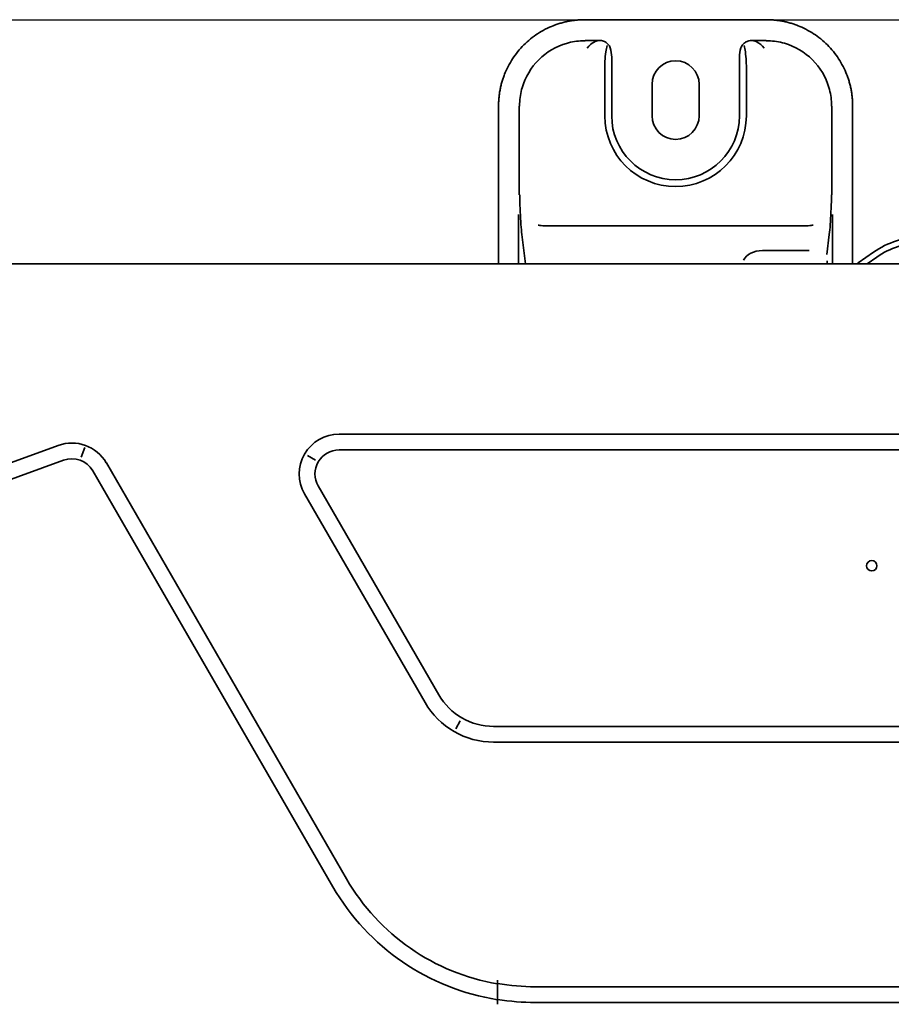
# Model space of a CAD drawing. Header units: millimetres. Extents: x -56303 to -45239, y -20463 to -4540.
# Tile 132 of 256: x -51787 to -51765, y -15882 to -15857. Entities that reach past the tile are written whole.
import ezdxf

# ---------------------------------------------------------------- set-up
doc = ezdxf.new("R2010")
doc.units = ezdxf.units.MM
doc.layers.add('_HVAC_podkład', color=8, linetype='Continuous')
doc.layers.add('_HVAC_urzadzenia', color=220, linetype='Continuous', lineweight=35)

# ---------------------------------------------------------------- blocks, each defined once
blk = doc.blocks.new('A$C41852E73')
at = {"linetype": 'Continuous'}
for p, q in [((23.869, 57.895), (22.463, 57.895)), ((27.071, 57.895), (23.869, 57.895)), ((22.835, 57.368), (22.471, 57.368)), ((27.064, 57.368), (26.701, 57.368)), ((23.144, 56.945), (23.144, 55.453)), ((26.391, 55.453), (26.391, 56.945)), ((22.97, 56.701), (22.97, 55.453)), ((26.564, 55.453), (26.564, 56.701)), ((24.168, 56.251), (24.168, 55.453)), ((25.366, 55.453), (25.366, 56.251)), ((20.271, 55.702), (20.271, 51.692)), ((20.796, 55.702), (20.796, 53.449)), ((28.739, 53.449), (28.739, 55.702)), ((29.264, 51.692), (29.264, 55.702)), ((20.779, 51.692), (20.779, 52.948)), ((28.755, 52.948), (28.755, 51.692)), ((28.062, 52.659), (21.473, 52.659)), ((20.864, 52.437), (20.957, 51.692)), ((28.608, 51.934), (28.671, 52.437)), ((26.971, 52.029), (28.163, 52.029)), ((29.792, 51.988), (29.404, 51.716)), ((29.878, 51.865), (29.631, 51.692)), ((3.542, 51.692), (123.268, 51.692)), ((28.62, 51.77), (28.62, 51.692)), ((107.995, 47.368), (16.221, 47.368)), ((9.088, 47.08), (6.498, 46.138)), ((9.672, 46.782), (9.76, 47.025)), ((15.62, 46.703), (15.415, 46.821)), ((107.995, 46.968), (16.221, 46.968)), ((9.225, 46.705), (6.635, 45.763)), ((16.411, 36.069), (10.31, 46.636)), ((16.065, 35.87), (9.964, 46.436)), ((15.69, 46.05), (18.751, 40.749)), ((15.345, 45.85), (18.405, 40.549)), ((19.182, 39.884), (19.3, 40.088)), ((20.146, 39.943), (104.07, 39.943)), ((20.146, 39.544), (104.07, 39.544)), ((105.655, 33.33), (21.205, 33.33)), ((20.246, 32.885), (20.246, 32.892)), ((105.655, 32.931), (21.205, 32.931))]:
    blk.add_line(p, q, dxfattribs=at)
at = {"linetype": 'Continuous', "extrusion": (0, 0, -1)}
blk.add_circle((-29.749, 44.025), 0.132, dxfattribs=at)
at = {"linetype": 'Continuous'}
for centre, radius, start, end in [((24.767, 56.251), 0.599, 0, 180), ((24.767, 55.453), 1.797, 180, 0), ((24.767, 55.453), 1.623, 180, 0), ((24.767, 55.453), 0.599, 180, 0), ((31.023, 50.229), 2.147, 90, 125), ((31.023, 50.229), 1.997, 90, 125)]:
    blk.add_arc(centre, radius, start, end, dxfattribs=at)
at = {"linetype": 'Continuous', "extrusion": (0, 0, -1)}
for centre, radius, start, end in [((-28.963, 52.346), 0.769, 235, 238.2244), ((-16.221, 46.356), 1.011, 330, 90), ((-9.434, 46.13), 1.011, 70, 150), ((-9.434, 46.13), 0.612, 70, 150), ((-16.221, 46.356), 0.612, 330, 90), ((-20.146, 41.554), 2.01, 270, 330), ((-20.146, 41.554), 1.611, 270, 330), ((-21.155, 38.808), 5.478, 279.5505, 330), ((-21.155, 38.808), 5.877, 278.8961, 330), ((-21.205, 38.808), 5.478, 270, 280.0804), ((-21.205, 38.808), 5.877, 270, 279.389)]:
    blk.add_arc(centre, radius, start, end, dxfattribs=at)
at = {"linetype": 'Continuous'}
blk.add_ellipse((26.971, 51.68), major_axis=(0.499, 0), ratio=0.700208, start_param=1.570796, end_param=2.835362, dxfattribs=at)
for points in [[(22.463, 57.895), (21.555, 57.895), (20.271, 56.61), (20.271, 55.702)], [(29.264, 55.702), (29.264, 56.61), (27.979, 57.895), (27.071, 57.895)]]:
    blk.add_rational_spline(points, [1, 0.853553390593, 0.853553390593, 1], degree=2, dxfattribs=at)
for points, knots in [([(20.804, 55.702), (20.804, 55.722), (20.805, 55.741), (20.81, 55.9), (20.832, 56.035), (20.948, 56.432), (21.095, 56.68), (21.488, 57.072), (21.734, 57.217), (22.13, 57.332), (22.268, 57.354), (22.425, 57.36), (22.444, 57.36), (22.463, 57.36)], [0, 0, 0, 0, 0.02246, 0.02246, 0.181739, 0.181739, 0.500298, 0.500298, 0.818856, 0.818856, 0.978135, 0.978135, 1, 1, 1, 1]), ([(22.521, 57.173), (22.579, 57.238), (22.635, 57.293), (22.729, 57.346), (22.767, 57.359), (22.807, 57.366)], [0, 0, 0, 0, 0.647263, 0.647263, 1, 1, 1, 1]), ([(22.835, 57.368), (22.868, 57.368), (22.902, 57.362), (22.966, 57.34), (22.996, 57.323), (23.048, 57.281), (23.07, 57.255), (23.095, 57.212), (23.102, 57.197), (23.107, 57.181)], [0, 0, 0, 0, 0.28694, 0.28694, 0.577518, 0.577518, 0.859289, 0.859289, 1, 1, 1, 1]), ([(26.426, 57.177), (26.436, 57.208), (26.453, 57.239), (26.493, 57.287), (26.516, 57.307), (26.568, 57.339), (26.598, 57.352), (26.652, 57.365), (26.677, 57.368), (26.701, 57.368)], [0, 0, 0, 0, 0.281967, 0.281967, 0.530455, 0.530455, 0.797323, 0.797323, 1, 1, 1, 1]), ([(26.728, 57.366), (26.768, 57.359), (26.806, 57.346), (26.9, 57.293), (26.956, 57.238), (27.014, 57.173)], [0, 0, 0, 0, 0.352695, 0.352695, 1, 1, 1, 1]), ([(27.072, 57.36), (27.09, 57.36), (27.107, 57.36), (27.264, 57.355), (27.4, 57.333), (27.797, 57.218), (28.047, 57.071), (28.438, 56.682), (28.583, 56.438), (28.701, 56.042), (28.724, 55.903), (28.73, 55.744), (28.73, 55.723), (28.73, 55.702)], [0, 0, 0, 0, 0.020474, 0.020474, 0.179696, 0.179696, 0.498139, 0.498139, 0.816582, 0.816582, 0.975803, 0.975803, 1, 1, 1, 1]), ([(22.97, 56.701), (22.971, 56.747), (22.971, 56.793), (22.977, 56.92), (22.985, 57.002), (23.004, 57.133), (23.014, 57.188), (23.026, 57.236)], [0, 0, 0, 0, 0.23746, 0.23746, 0.665527, 0.665527, 1, 1, 1, 1]), ([(26.509, 57.236), (26.521, 57.189), (26.531, 57.136), (26.549, 57.005), (26.557, 56.924), (26.563, 56.795), (26.564, 56.748), (26.564, 56.701)], [0, 0, 0, 0, 0.330236, 0.330236, 0.759533, 0.759533, 1, 1, 1, 1]), ([(20.864, 52.437), (20.846, 52.584), (20.832, 52.788), (20.817, 53.124), (20.813, 53.242), (20.809, 53.392), (20.809, 53.421), (20.808, 53.449)], [0, 0, 0, 0, 0.617667, 0.617667, 0.928066, 0.928066, 1, 1, 1, 1]), ([(28.727, 53.449), (28.726, 53.421), (28.726, 53.393), (28.722, 53.243), (28.718, 53.124), (28.703, 52.788), (28.689, 52.583), (28.671, 52.437)], [0, 0, 0, 0, 0.07151, 0.07151, 0.381788, 0.381788, 1, 1, 1, 1]), ([(21.273, 52.676), (21.288, 52.674), (21.303, 52.671), (21.368, 52.662), (21.42, 52.66), (21.473, 52.659)], [0, 0, 0, 0, 0.229268, 0.229268, 1, 1, 1, 1]), ([(28.062, 52.659), (28.113, 52.66), (28.163, 52.662), (28.229, 52.671), (28.245, 52.674), (28.261, 52.676)], [0, 0, 0, 0, 0.754905, 0.754905, 1, 1, 1, 1]), ([(20.246, 33.499), (20.246, 33.476), (20.246, 33.453), (20.246, 33.409), (20.246, 33.389), (20.246, 33.365), (20.246, 33.36), (20.246, 33.356)], [0, 0, 0, 0, 0.43632, 0.43632, 0.872855, 0.872855, 1, 1, 1, 1]), ([(20.246, 33.356), (20.246, 33.302), (20.246, 33.248), (20.246, 33.16), (20.246, 33.126), (20.246, 33.093)], [0, 0, 0, 0, 0.614592, 0.614592, 1, 1, 1, 1]), ([(20.246, 32.892), (20.246, 32.924), (20.246, 32.957), (20.246, 33.017), (20.246, 33.046), (20.246, 33.079), (20.246, 33.086), (20.246, 33.093)], [0, 0, 0, 0, 0.435449, 0.435449, 0.871042, 0.871042, 1, 1, 1, 1])]:
    blk.add_open_spline(points, degree=3, knots=knots, dxfattribs=at)
for points in [[(22.463, 57.36), (22.466, 57.36), (22.468, 57.36), (22.471, 57.36)], [(27.072, 57.36), (27.069, 57.36), (27.066, 57.36), (27.064, 57.36)], [(23.107, 57.181), (23.132, 57.106), (23.144, 57.025), (23.144, 56.945)], [(26.391, 56.945), (26.391, 57.024), (26.402, 57.103), (26.426, 57.177)]]:
    blk.add_open_spline(points, degree=3, dxfattribs=at)

msp = doc.modelspace()

# ---------------------------------------------------------------- linework, layer by layer
at = {"layer": '_HVAC_podkład'}
msp.add_line((-51975.444, -15856.93), (-51336.444, -15856.93), dxfattribs=at)

# ---------------------------------------------------------------- block references
at = {"layer": '_HVAC_urzadzenia'}
msp.add_blockref('A$C41852E73', (-51795.391, -15914.824), dxfattribs=at)

doc.saveas('drawing.dxf')
